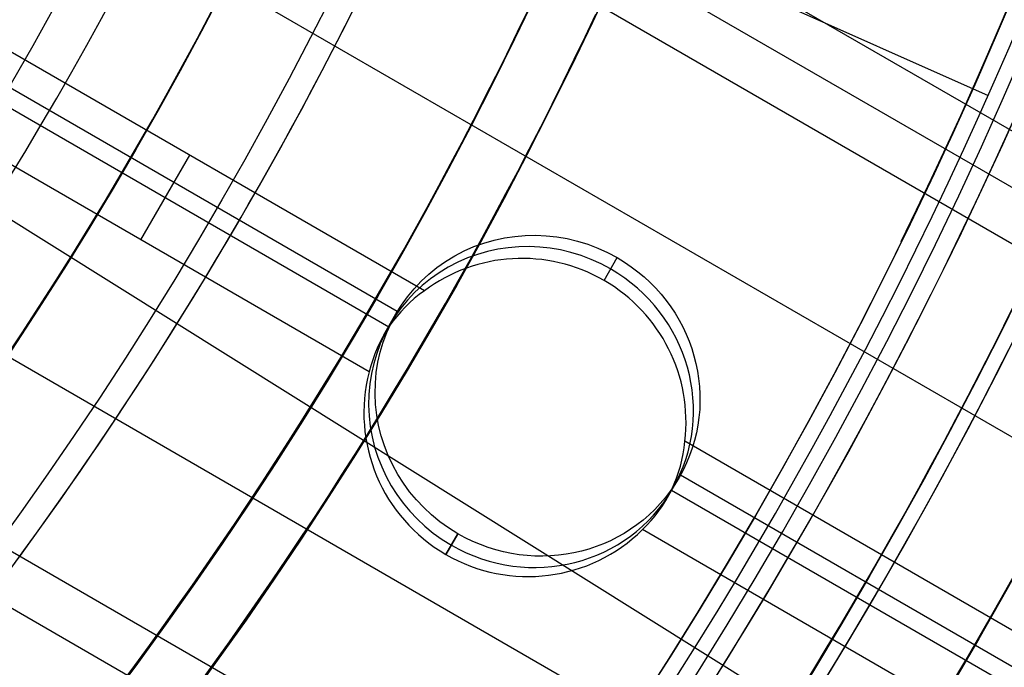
# Model space of a CAD drawing. Extents: x 19329 to 20306, y -2029 to -1182.
# Tile 51 of 66: x 19867 to 19883, y -1750 to -1740. Entities that reach past the tile are written whole.
import ezdxf

# ---------------------------------------------------------------- set-up
doc = ezdxf.new("R2010")
doc.units = 0
doc.layers.get('0').update_dxf_attribs({"linetype": 'CONTINUOUS'})
doc.layers.add('COLOR', color=7, linetype='CONTINUOUS')
doc.layers.add('LUZ', color=7, linetype='CONTINUOUS')

msp = doc.modelspace()

# ---------------------------------------------------------------- linework, layer by layer
for p, q in [((19863.65020683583, -1732.196219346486, 103.0882296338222), (19882.84014880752, -1740.740131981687, 89.05580518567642)), ((20280.34239327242, -1970.582608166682, 62.64169728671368), (19869.34885442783, -1733.29537787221, 62.64169728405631)), ((19869.06223405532, -1734.02666249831, 63.06464077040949), (20279.95408265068, -1971.255181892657, 63.0646407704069)), ((20279.56577202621, -1971.927755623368, 63.48758425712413), (19868.76410497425, -1734.75130256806, 63.48758425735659)), ((19867.64340511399, -1737.175120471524, 63.85791751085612), (20278.23605312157, -1974.23089632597, 63.8579175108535)), ((19873.87432561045, -1743.843398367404, 64.22825076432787), (19866.41128850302, -1739.534611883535, 64.22825076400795)), ((19873.44373623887, -1744.173357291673, 66.39653490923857), (19866.16879003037, -1739.973165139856, 66.39653490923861)), ((19866.03080028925, -1740.21170188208, 64.65119424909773), (19873.31032594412, -1744.414537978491, 64.65119424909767)), ((19872.99664764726, -1745.130200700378, 65.07413773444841), (19865.63908924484, -1740.882312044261, 65.07413766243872)), ((19869.36618587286, -1743.034152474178, 65.07413766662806), (19870.14280705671, -1741.689005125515, 64.2282507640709)), ((19864.22568565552, -1743.137137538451, 65.44447096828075), (20274.79999413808, -1980.182325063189, 65.44447096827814)), ((19876.73130020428, -1743.678394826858, 64.00943160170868), (19876.94047389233, -1743.316095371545, 65.82149316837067)), ((19876.73130020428, -1743.678394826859, 64.00943160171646), (19876.94047389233, -1743.316095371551, 65.8214931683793)), ((19876.73130020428, -1743.67839482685, 64.00943160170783), (19876.94047389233, -1743.316095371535, 65.82149316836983)), ((19873.22913228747, -1744.544327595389, 64.73446412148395), (19873.42212675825, -1744.210051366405, 66.40636590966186)), ((20273.47027516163, -1982.485465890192, 65.81480424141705), (19862.70099217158, -1745.327709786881, 65.81480424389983)), ((19862.22701600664, -1745.950824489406, 66.23774772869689), (20273.08196453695, -1983.15803962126, 66.23774772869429)), ((20276.90633421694, -1976.534037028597, 64.22825076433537), (19878.0168902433, -1746.235109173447, 64.22825076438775)), ((19877.73246438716, -1747.144327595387, 64.73446412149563), (19877.92545885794, -1746.810051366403, 66.40636590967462)), ((20276.65581046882, -1976.967956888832, 66.39653490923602), (19877.94643211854, -1746.772989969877, 66.39653490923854)), ((19877.80426866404, -1747.009117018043, 64.65119424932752), (20276.51802359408, -1977.206610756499, 64.65119424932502)), ((19874.40711172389, -1747.704007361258, 66.99123865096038), (19874.21643641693, -1748.03426668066, 65.3394276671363)), ((19874.21643641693, -1748.034266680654, 65.33942766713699), (19874.40711172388, -1747.704007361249, 66.99123865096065)), ((20276.12971297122, -1977.879184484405, 65.07413773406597), (19877.34132571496, -1747.638601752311, 65.07413773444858))]:
    msp.add_line(p, q)
at = {"extrusion": (0.1124755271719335, 0.194813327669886, 0.9743700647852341)}
msp.add_lwpolyline([(-18054.37167406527, -8257.823916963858), (-18054.88222366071, -8257.51494856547), (-18055.39076947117, -8257.201283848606), (-18055.89725107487, -8256.882941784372), (-18056.4016082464, -8256.559942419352), (-18056.90378097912, -8256.232306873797), (-18057.40370950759, -8255.900057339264), (-18057.90133433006, -8255.563217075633), (-18058.39659623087, -8255.221810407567), (-18058.88943630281, -8254.87586272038), (-18059.37979596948, -8254.525400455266), (-18059.86761700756, -8254.170451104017), (-18060.35284156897, -8253.811043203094), (-18060.83541220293, -8253.447206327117), (-18061.31527187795, -8253.07897108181), (-18061.79236400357, -8252.706369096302), (-18062.26663245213, -8252.3294330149), (-18062.73802158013, -8251.948196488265), (-18063.2064762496, -8251.562694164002), (-18063.67194184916, -8251.172961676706), (-18064.13436431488, -8250.779035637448), (-18064.59369015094, -8250.380953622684), (-18065.04986644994, -8249.978754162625), (-18065.50284091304, -8249.572476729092), (-18065.95256186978, -8249.16216172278), (-18066.39897829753, -8248.747850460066), (-18066.84203984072, -8248.32958515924), (-18067.28169682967, -8247.90740892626), (-18067.71790029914, -8247.481365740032), (-18068.1506020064, -8247.051500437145), (-18068.57975444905, -8246.617858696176), (-18069.00531088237, -8246.180487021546), (-18069.42722533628, -8245.73943272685), (-18069.84545263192, -8245.294743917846), (-18070.25994839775, -8244.846469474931), (-18070.67066908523, -8244.394659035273), (-18071.07757198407, -8243.939362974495), (-18071.48061523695, -8243.480632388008), (-18071.87975785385, -8243.018519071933), (-18072.27495972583, -8242.55307550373), (-18072.66618163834, -8242.084354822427), (-18073.05338528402, -8241.61241080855), (-18073.436533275, -8241.137297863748), (-18073.81558915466, -8240.659070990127), (-18074.19051740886, -8240.177785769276), (-18074.56128347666, -8239.693498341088), (-18074.9278537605, -8239.206265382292), (-18075.29019563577, -8238.716144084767), (-18075.64827745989, -8238.223192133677), (-18076.00206858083, -8237.727467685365), (-18076.35153934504, -8237.229029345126), (-18076.69666110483, -8236.727936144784), (-18077.03740622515, -8236.224247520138), (-18077.37374808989, -8235.718023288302), (-18077.70566110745, -8235.209323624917), (-18078.03312071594, -8234.698209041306), (-18078.35610338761, -8234.184740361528), (-18078.67458663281, -8233.668978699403), (-18078.98854900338, -8233.150985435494), (-18079.29797009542, -8232.630822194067), (-18079.60283055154, -8232.108550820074), (-18079.90311206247, -8231.584233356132), (-18080.19879736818, -8231.057932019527), (-18080.48987025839, -8230.529709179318), (-18080.77631557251, -8229.999627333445), (-18081.05811919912, -8229.467749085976), (-18081.33526807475, -8228.934137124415), (-18081.60775018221, -8228.398854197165), (-18081.87555454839, -8227.861963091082), (-18082.1386712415, -8227.323526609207), (-18082.39709136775, -8226.783607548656), (-18082.65080706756, -8226.242268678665), (-18082.89981151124, -8225.699572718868), (-18083.14409889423, -8225.15558231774), (-18083.38366443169, -8224.61036003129), (-18083.61850435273, -8224.063968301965), (-18083.8486158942, -8223.51646943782), (-18084.07399729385, -8222.967925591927), (-18084.29464778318, -8222.418398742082), (-18084.51056757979, -8221.867950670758), (-18084.7217578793, -8221.316642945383), (-18084.92822084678, -8220.764536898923), (-18085.1299596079, -8220.211693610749), (-18085.32697823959, -8219.658173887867), (-18085.51928176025, -8219.104038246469), (-18085.70687611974, -8218.549346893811), (-18085.88976818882, -8217.994159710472), (-18086.06796574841, -8217.438536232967), (-18086.24147747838, -8216.882535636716), (-18086.41031294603, -8216.326216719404), (-18086.57448259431, -8215.769637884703), (-18086.73399772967, -8215.212857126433), (-18086.88887050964, -8214.655932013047), (-18087.03911393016, -8214.098919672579), (-18087.1847418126, -8213.541876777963), (-18087.32576879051, -8212.984859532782), (-18087.46221029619, -8212.427923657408), (-18087.59408254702, -8211.871124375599), (-18087.72140253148, -8211.314516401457), (-18087.84418799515, -8210.758153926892), (-18087.96245742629, -8210.202090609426), (-18088.07623004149, -8209.646379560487), (-18088.18552577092, -8209.091073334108), (-18088.29036524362, -8208.536223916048), (-18088.39076977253, -8207.981882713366), (-18088.48676133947, -8207.428100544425), (-18088.57836257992, -8206.874927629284), (-18088.66559676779, -8206.322413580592), (-18088.74848780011, -8205.77060739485), (-18088.82706018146, -8205.21955744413), (-18088.90133900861, -8204.669311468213), (-18088.97134995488, -8204.119916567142), (-18089.03711925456, -8203.571419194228), (-18089.09867368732, -8203.023865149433), (-18089.15604056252, -8202.477299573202), (-18089.20924770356, -8201.931766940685), (-18089.25832343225, -8201.387311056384), (-18089.30329655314, -8200.843975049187), (-18089.34419633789, -8200.301801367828), (-18089.38105250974, -8199.76083177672), (-18089.41389522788, -8199.221107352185), (-18089.44275507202, -8198.682668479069), (-18089.46766302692, -8198.14555484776), (-18089.48865046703, -8197.609805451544), (-18089.50574914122, -8197.075458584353), (-18089.51899115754, -8196.542551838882), (-18089.52840896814, -8196.011122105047), (-18089.53403535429, -8195.481205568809), (-18089.5359034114, -8194.952837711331), (-18089.53410419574, -8194.434296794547), (-18089.52868554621, -8193.914263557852), (-18089.51961616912, -8193.392771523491), (-18089.50686506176, -8192.869854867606), (-18089.49040152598, -8192.3455484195), (-18089.4701951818, -8191.819887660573), (-18089.4462159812, -8191.29290872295), (-18089.41843422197, -8190.764648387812), (-18089.38682056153, -8190.235144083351), (-18089.35134603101, -8189.704433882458), (-18089.31198204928, -8189.172556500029), (-18089.26870043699, -8188.63955128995), (-18089.22147343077, -8188.105458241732), (-18089.17027369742, -8187.570317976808), (-18089.11507434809, -8187.034171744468), (-18089.05584895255, -8186.497061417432), (-18088.99257155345, -8185.95902948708), (-18088.92521668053, -8185.4201190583), (-18088.85375936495, -8184.880373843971), (-18088.77817515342, -8184.339838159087), (-18088.69844012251, -8183.798556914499), (-18088.61453089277, -8183.256575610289), (-18088.52642464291, -8182.713940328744), (-18088.43409912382, -8182.170697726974), (-18088.33753267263, -8181.62689502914), (-18088.23670422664, -8181.082580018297), (-18088.13159333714, -8180.537801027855), (-18088.02218018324, -8179.992606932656), (-18087.90844558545, -8179.447047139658), (-18087.79037101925, -8178.901171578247), (-18087.66793862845, -8178.355030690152), (-18087.54113123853, -8177.808675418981), (-18087.40993236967, -8177.262157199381), (-18087.27432624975, -8176.715527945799), (-18087.1342978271, -8176.168840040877), (-18086.9898327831, -8175.622146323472), (-18086.84091754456, -8175.075500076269), (-18086.68753929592, -8174.528955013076), (-18086.52968599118, -8173.982565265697), (-18086.3673463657, -8173.436385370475), (-18086.20050994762, -8172.890470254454), (-18086.02916706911, -8172.344875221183), (-18085.85330887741, -8171.799655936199), (-18085.67292734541, -8171.254868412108), (-18085.48801528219, -8170.710568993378), (-18085.29856634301, -8170.166814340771), (-18085.10457503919, -8169.623661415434), (-18084.90603674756, -8169.081167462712), (-18084.70294771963, -8168.539389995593), (-18084.49530509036, -8167.998386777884), (-18084.28310688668, -8167.458215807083), (-18084.06635203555, -8166.918935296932), (-18083.84504037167, -8166.380603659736), (-18083.61917264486, -8165.843279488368), (-18083.38875052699, -8165.307021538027), (-18083.15377661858, -8164.771888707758), (-18082.91425445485, -8164.237940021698), (-18082.67018851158, -8163.705234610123), (-18082.42158421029, -8163.173831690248), (-18082.16844792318, -8162.643790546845), (-18081.91078697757, -8162.115170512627), (-18081.64860965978, -8161.588030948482), (-18081.38192521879, -8161.062431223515), (-18081.11074386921, -8160.538430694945), (-18080.83507679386, -8160.016088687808), (-18080.55493614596, -8159.495464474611), (-18080.27033505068, -8158.976617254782), (-18079.98128760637, -8158.459606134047), (-18079.68780888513, -8157.944490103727), (-18079.38991493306, -8157.431328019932), (-18079.08762276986, -8156.920178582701), (-18078.78095038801, -8156.41110031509), (-18078.46991675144, -8155.904151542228), (-18078.15454179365, -8155.399390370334), (-18077.83484641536, -8154.896874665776), (-18077.51085248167, -8154.39666203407), (-18077.1825828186, -8153.898809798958), (-18076.85006120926, -8153.403374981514), (-18076.51331238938, -8152.910414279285), (-18076.17236204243, -8152.419984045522), (-18075.82723679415, -8151.932140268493), (-18075.47796420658, -8151.446938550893), (-18075.12457277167, -8150.964434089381), (-18074.76709190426, -8150.484681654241), (-18074.40555193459, -8150.007735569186), (-18074.03998410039, -8149.533649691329), (-18073.67042053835, -8149.062477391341), (-18073.29689427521, -8148.594271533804), (-18072.91943921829, -8148.12908445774), (-18072.53809014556, -8147.666967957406), (-18072.15288269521, -8147.207973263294), (-18071.76385335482, -8146.752151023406), (-18071.37103944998, -8146.29955128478), (-18070.97447913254, -8145.850223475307), (-18070.57421136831, -8145.404216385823), (-18070.1702759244, -8144.961578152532), (-18069.76271335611, -8144.522356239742), (-18069.35156499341, -8144.086597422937), (-18068.93687292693, -8143.654347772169), (-18068.51867999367, -8143.225652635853), (-18068.09702976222, -8142.800556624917), (-18067.67196651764, -8142.379103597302), (-18067.24353524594, -8141.961336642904), (-18066.81178161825, -8141.547298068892), (-18066.37675197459, -8141.137029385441), (-18065.93849330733, -8140.730571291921), (-18065.49705324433, -8140.327963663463), (-18065.05248003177, -8139.929245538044), (-18064.60482251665, -8139.534455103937), (-18064.15413012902, -8139.143629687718), (-18063.70045286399, -8138.756805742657), (-18063.24384126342, -8138.374018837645), (-18062.78434639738, -8137.995303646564), (-18062.32201984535, -8137.620693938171), (-18061.85691367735, -8137.250222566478), (-18061.38908043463, -8136.883921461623), (-18060.91857311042, -8136.521821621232), (-18060.4454451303, -8136.163953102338), (-18059.96975033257, -8135.810345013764), (-18059.49154294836, -8135.461025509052), (-18059.01087758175, -8135.116021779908), (-18058.5278091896, -8134.77536005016), (-18058.04239306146, -8134.439065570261), (-18057.55468479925, -8134.107162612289), (-18057.06474029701, -8133.779674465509), (-18056.57261572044, -8133.456623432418), (-18056.07836748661, -8133.138030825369), (-18055.58205224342, -8132.823916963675)], dxfattribs=at)
at = {"extrusion": (0.1124755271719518, 0.1948133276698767, 0.9743700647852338)}
msp.add_lwpolyline([(-18053.46081628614, -8132.823916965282), (-18053.98188590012, -8133.128708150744), (-18054.50100556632, -8133.438358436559), (-18055.01811201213, -8133.752850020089), (-18055.53314213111, -8134.072163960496), (-18056.04603300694, -8134.396280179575), (-18056.5567219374, -8134.725177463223), (-18057.06514645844, -8135.058833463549), (-18057.5712443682, -8135.397224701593), (-18058.07495375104, -8135.740326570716), (-18058.57621300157, -8136.088113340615), (-18059.07496084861, -8136.440558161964), (-18059.57113637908, -8136.797633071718), (-18060.06467906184, -8137.159308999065), (-18060.55552877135, -8137.525555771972), (-18061.04362581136, -8137.896342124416), (-18061.52891093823, -8138.271635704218), (-18062.01132538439, -8138.651403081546), (-18062.49081088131, -8139.035609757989), (-18062.96730968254, -8139.424220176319), (-18063.44076458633, -8139.817197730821), (-18063.91111895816, -8140.214504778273), (-18064.37831675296, -8140.616102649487), (-18064.84230253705, -8141.021951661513), (-18065.30302150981, -8141.432011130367), (-18065.76041952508, -8141.846239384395), (-18066.21444311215, -8142.264593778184), (-18066.66503949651, -8142.687030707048), (-18067.11215662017, -8143.113505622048), (-18067.55574316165, -8143.543973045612), (-18067.99574855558, -8143.978386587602), (-18068.43212301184, -8144.416698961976), (-18068.86481753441, -8144.858862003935), (-18069.29378393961, -8145.304826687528), (-18069.71897487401, -8145.754543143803), (-18070.1403438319, -8146.207960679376), (-18070.5578451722, -8146.665027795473), (-18070.9714341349, -8147.125692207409), (-18071.38106685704, -8147.589900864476), (-18071.78670038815, -8148.057599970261), (-18072.18829270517, -8148.528735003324), (-18072.58580272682, -8149.003250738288), (-18072.97919032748, -8149.481091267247), (-18073.36841635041, -8149.96220002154), (-18073.7534426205, -8150.446519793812), (-18074.13423195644, -8150.933992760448), (-18074.51074818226, -8151.424560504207), (-18074.88295613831, -8151.918164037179), (-18075.25082169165, -8152.414743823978), (-18075.61431174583, -8152.914239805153), (-18075.97339425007, -8153.416591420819), (-18076.32803820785, -8153.921737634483), (-18076.67821368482, -8154.429616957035), (-18077.0238918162, -8154.940167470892), (-18077.36504481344, -8155.453326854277), (-18077.70164597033, -8155.969032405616), (-18078.03366966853, -8156.487221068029), (-18078.36109138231, -8157.007829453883), (-18078.6838876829, -8157.53079386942), (-18079.00203624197, -8158.056050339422), (-18079.31551583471, -8158.583534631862), (-18079.62430634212, -8159.113182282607), (-18079.92838875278, -8159.644928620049), (-18080.22774516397, -8160.178708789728), (-18080.52235878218, -8160.714457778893), (-18080.81221392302, -8161.252110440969), (-18081.09729601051, -8161.791601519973), (-18081.37759157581, -8162.332865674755), (-18081.65308825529, -8162.875837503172), (-18081.92377478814, -8163.420451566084), (-18082.18964101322, -8163.966642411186), (-18082.45067786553, -8164.514344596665), (-18082.70687737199, -8165.063492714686), (-18082.9582326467, -8165.614021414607), (-18083.20473788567, -8166.165865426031), (-18083.44638836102, -8166.718959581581), (-18083.68318041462, -8167.273238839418), (-18083.91511145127, -8167.828638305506), (-18084.14217993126, -8168.385093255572), (-18084.36438536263, -8168.94253915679), (-18084.58172829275, -8169.500911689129), (-18084.79421029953, -8170.060146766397), (-18085.00183398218, -8170.620180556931), (-18085.20460295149, -8171.180949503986), (-18085.40252181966, -8171.742390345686), (-18085.59559618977, -8172.304440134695), (-18085.78383264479, -8172.867036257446), (-18085.96723873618, -8173.43011645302), (-18086.1458229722, -8173.993618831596), (-18086.31959480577, -8174.557481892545), (-18086.48856462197, -8175.121644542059), (-18086.65274372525, -8175.686046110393), (-18086.8121443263, -8176.250626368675), (-18086.96677952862, -8176.815325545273), (-18087.11666331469, -8177.380084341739), (-18087.26181053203, -8177.944843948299), (-18087.4022368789, -8178.509546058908), (-18087.53795888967, -8179.07413288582), (-18087.66899392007, -8179.638547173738), (-18087.79536013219, -8180.202732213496), (-18087.91707647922, -8180.766631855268), (-18088.03416269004, -8181.330190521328), (-18088.14663925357, -8181.89335321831), (-18088.25452740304, -8182.456065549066), (-18088.3578491, -8183.018273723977), (-18088.45662701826, -8183.579924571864), (-18088.55088452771, -8184.140965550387), (-18088.64064567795, -8184.701344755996), (-18088.72593518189, -8185.261010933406), (-18088.80677839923, -8185.819913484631), (-18088.88320131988, -8186.37800247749), (-18088.95523054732, -8186.935228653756), (-18089.02289328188, -8187.491543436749), (-18089.08621730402, -8188.046898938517), (-18089.14523095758, -8188.601247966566), (-18089.19996313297, -8189.154544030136), (-18089.25044325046, -8189.706741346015), (-18089.29670124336, -8190.257794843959), (-18089.3387675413, -8190.807660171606), (-18089.37667305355, -8191.356293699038), (-18089.41044915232, -8191.903652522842), (-18089.44012765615, -8192.44969446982), (-18089.46574081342, -8192.994378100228), (-18089.48732128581, -8193.537662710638), (-18089.50490213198, -8194.079508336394), (-18089.51851679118, -8194.619875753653), (-18089.5281990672, -8195.158726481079), (-18089.53398311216, -8195.696022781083), (-18089.53590341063, -8196.231727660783), (-18089.53415174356, -8196.743370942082), (-18089.5288765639, -8197.256467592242), (-18089.52004780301, -8197.770985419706), (-18089.50763566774, -8198.286891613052), (-18089.49161065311, -8198.804152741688), (-18089.47194355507, -8199.322734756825), (-18089.44860548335, -8199.842602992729), (-18089.42156787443, -8200.363722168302), (-18089.3908025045, -8200.886056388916), (-18089.35628150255, -8201.409569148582), (-18089.31797736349, -8201.934223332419), (-18089.27586296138, -8202.459981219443), (-18089.22991156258, -8202.986804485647), (-18089.18009683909, -8203.51465420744), (-18089.12639288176, -8204.043490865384), (-18089.06877421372, -8204.573274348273), (-18089.00721580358, -8205.103963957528), (-18088.9416930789, -8205.635518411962), (-18088.87218193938, -8206.167895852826), (-18088.79865877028, -8206.701053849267), (-18088.72110045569, -8207.234949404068), (-18088.63948439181, -8207.769538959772), (-18088.55378850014, -8208.304778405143), (-18088.46399124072, -8208.840623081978), (-18088.37007162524, -8209.377027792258), (-18088.27200923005, -8209.913946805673), (-18088.16978420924, -8210.451333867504), (-18088.06337730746, -8210.989142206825), (-18087.95276987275, -8211.527324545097), (-18087.83794386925, -8212.065833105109), (-18087.71888188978, -8212.60461962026), (-18087.59556716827, -8213.143635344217), (-18087.46798359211, -8213.682831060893), (-18087.33611571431, -8214.222157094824), (-18087.19994876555, -8214.76156332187), (-18087.05946866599, -8215.300999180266), (-18086.91466203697, -8215.840413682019), (-18086.7655162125, -8216.379755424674), (-18086.61201925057, -8216.918972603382), (-18086.45415994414, -8217.458013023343), (-18086.29192783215, -8217.996824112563), (-18086.12531321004, -8218.53535293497), (-18085.9543071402, -8219.073546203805), (-18085.77890146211, -8219.611350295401), (-18085.5990888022, -8220.148711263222), (-18085.41486258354, -8220.685574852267), (-18085.22621703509, -8221.221886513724), (-18085.03314720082, -8221.757591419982), (-18084.83564894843, -8222.292634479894), (-18084.63371897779, -8222.826960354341), (-18084.42735482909, -8223.360513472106), (-18084.21655489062, -8223.893238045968), (-18084.0013184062, -8224.425078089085), (-18083.78164548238, -8224.955977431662), (-18083.5575370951, -8225.48587973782), (-18083.32899509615, -8226.014728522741), (-18083.09602221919, -8226.542467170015), (-18082.85862208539, -8227.069038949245), (-18082.61679920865, -8227.594387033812), (-18082.37055900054, -8228.118454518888), (-18082.11990777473, -8228.641184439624), (-18081.86485275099, -8229.162519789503), (-18081.60540205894, -8229.682403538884), (-18081.34156474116, -8230.200778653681), (-18081.07335075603, -8230.717588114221), (-18080.80077098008, -8231.232774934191), (-18080.52383720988, -8231.746282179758), (-18080.24256216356, -8232.258052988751), (-18079.95695948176, -8232.768030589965), (-18079.66704372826, -8233.276158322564), (-18079.37283039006, -8233.782379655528), (-18079.07433587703, -8234.286638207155), (-18078.7715775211, -8234.788877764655), (-18078.46457357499, -8235.289042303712), (-18078.15334321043, -8235.787076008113), (-18077.83790651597, -8236.282923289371), (-18077.51828449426, -8236.776528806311), (-18077.19449905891, -8237.267837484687), (-18076.86657303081, -8237.756794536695), (-18076.53453013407, -8238.243345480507), (-18076.1983949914, -8238.727436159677), (-18075.85819311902, -8239.209012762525), (-18075.51395092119, -8239.688021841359), (-18075.16569568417, -8240.16441033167), (-18074.81345556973, -8240.638125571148), (-18074.45725960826, -8241.10911531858), (-18074.09713769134, -8241.577327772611), (-18073.73312056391, -8242.042711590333), (-18073.36523981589, -8242.505215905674), (-18072.99352787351, -8242.964790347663), (-18072.61801799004, -8243.421385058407), (-18072.23874423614, -8243.874950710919), (-18071.85574148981, -8244.325438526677), (-18071.46904542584, -8244.77280029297), (-18071.07869250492, -8245.216988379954), (-18070.68471996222, -8245.657955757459), (-18070.28716579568, -8246.095656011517), (-18069.88606875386, -8246.530043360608), (-18069.48146832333, -8246.961072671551), (-18069.0734047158, -8247.38869947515), (-18068.66191885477, -8247.812879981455), (-18068.24705236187, -8248.23357109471), (-18067.82884754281, -8248.650730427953), (-18067.40734737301, -8249.06431631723), (-18066.9825954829, -8249.474287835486), (-18066.55463614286, -8249.880604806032), (-18066.12351424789, -8250.283227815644), (-18065.68927530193, -8250.682118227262), (-18065.25196540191, -8251.077238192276), (-18064.81163122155, -8251.468550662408), (-18064.36831999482, -8251.85601940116), (-18063.92207949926, -8252.239608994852), (-18063.47295803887, -8252.619284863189), (-18063.02100442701, -8252.995013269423), (-18062.56626796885, -8253.366761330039), (-18062.1087984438, -8253.734497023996), (-18061.6486460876, -8254.098189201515), (-18061.18586157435, -8254.457807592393), (-18060.72049599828, -8254.813322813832), (-18060.25260085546, -8255.164706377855), (-18059.78222802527, -8255.511930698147), (-18059.30942975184, -8255.85496909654), (-18058.83425862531, -8256.193795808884), (-18058.35676756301, -8256.528385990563), (-18057.8770097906, -8256.858715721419), (-18057.39503882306, -8257.18476201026), (-18056.91090844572, -8257.50650279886), (-18056.42467269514, -8257.82391696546)], dxfattribs=at)
at = {"extrusion": (0.1124755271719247, 0.1948133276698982, 0.9743700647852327)}
msp.add_lwpolyline([(-18059.82186219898, -8132.823916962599), (-18060.29727702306, -8133.159034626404), (-18060.77044049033, -8133.498225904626), (-18061.24130344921, -8133.84146741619), (-18061.70981704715, -8134.18873495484), (-18062.1759327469, -8134.540003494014), (-18062.63960234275, -8134.895247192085), (-18063.10077797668, -8135.254439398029), (-18063.55941215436, -8135.617552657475), (-18064.01545776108, -8135.984558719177), (-18064.4688680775, -8136.355428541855), (-18064.91959679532, -8136.730132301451), (-18065.36759803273, -8137.108639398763), (-18065.81282634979, -8137.490918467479), (-18066.25523676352, -8137.876937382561), (-18066.69478476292, -8138.266663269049), (-18067.13142632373, -8138.660062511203), (-18067.56511792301, -8139.057100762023), (-18067.9958165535, -8139.457742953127), (-18068.42347973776, -8139.861953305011), (-18068.84806554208, -8140.269695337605), (-18069.26953259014, -8140.680931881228), (-18069.68784007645, -8141.09562508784), (-18070.10294777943, -8141.513736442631), (-18070.5148160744, -8141.93522677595), (-18070.92340594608, -8142.360056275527), (-18071.328679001, -8142.788184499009), (-18071.73059747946, -8143.219570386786), (-18072.12912426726, -8143.654172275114), (-18072.52422290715, -8144.091947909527), (-18072.91585760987, -8144.532854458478), (-18073.30399326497, -8144.976848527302), (-18073.68859545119, -8145.423886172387), (-18074.06963044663, -8145.873922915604), (-18074.44706523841, -8146.326913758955), (-18074.8208675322, -8146.782813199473), (-18075.19100576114, -8147.241575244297), (-18075.55744909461, -8147.703153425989), (-18075.92016744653, -8148.167500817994), (-18076.27913148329, -8148.634570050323), (-18076.6343126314, -8149.104313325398), (-18076.98568308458, -8149.576682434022), (-18077.33321581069, -8150.051628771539), (-18077.67688455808, -8150.529103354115), (-18078.01666386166, -8151.009056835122), (-18078.35252904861, -8151.491439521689), (-18078.68445624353, -8151.976201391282), (-18079.01242237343, -8152.463292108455), (-18079.33640517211, -8152.95266104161), (-18079.65638318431, -8153.444257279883), (-18079.9723357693, -8153.938029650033), (-18080.28424310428, -8154.433926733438), (-18080.59208618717, -8154.931896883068), (-18080.89584683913, -8155.431888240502), (-18081.19550770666, -8155.933848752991), (-18081.49105226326, -8156.437726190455), (-18081.78246481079, -8156.943468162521), (-18082.06973048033, -8157.451022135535), (-18082.35283523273, -8157.960335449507), (-18082.63176585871, -8158.47135533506), (-18082.90650997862, -8158.984028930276), (-18083.17705604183, -8159.498303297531), (-18083.44339332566, -8160.014125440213), (-18083.70551193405, -8160.531442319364), (-18083.96340279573, -8161.050200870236), (-18084.21705766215, -8161.570348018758), (-18084.46646910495, -8162.091830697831), (-18084.71163051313, -8162.614595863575), (-18084.95253608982, -8163.138590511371), (-18085.18918084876, -8163.663761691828), (-18085.42156061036, -8164.19005652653), (-18085.64967199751, -8164.717422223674), (-18085.87351243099, -8165.245806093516), (-18086.09308012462, -8165.775155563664), (-18086.30837407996, -8166.30541819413), (-18086.51939408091, -8166.836541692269), (-18086.72614068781, -8167.368473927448), (-18086.92861523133, -8167.901162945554), (-18087.12681980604, -8168.434556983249), (-18087.32075726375, -8168.968604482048), (-18087.51043120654, -8169.503254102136), (-18087.69584597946, -8170.038454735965), (-18087.87700666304, -8170.574155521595), (-18088.05391906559, -8171.110305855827), (-18088.2265897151, -8171.646855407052), (-18088.39502585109, -8172.183754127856), (-18088.55923541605, -8172.720952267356), (-18088.71922704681, -8173.258400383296), (-18088.87501006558, -8173.796049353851), (-18089.0265944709, -8174.333850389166), (-18089.17399092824, -8174.871755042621), (-18089.3172107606, -8175.409715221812), (-18089.45626593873, -8175.947683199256), (-18089.59116907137, -8176.485611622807), (-18089.72193339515, -8177.023453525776), (-18089.84857276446, -8177.561162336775), (-18089.97110164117, -8178.098691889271), (-18090.08953508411, -8178.635996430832), (-18090.20388873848, -8179.173030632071), (-18090.31417882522, -8179.709749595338), (-18090.4204221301, -8180.246108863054), (-18090.52263599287, -8180.782064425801), (-18090.62083829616, -8181.317572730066), (-18090.71504745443, -8181.852590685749), (-18090.80528240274, -8182.387075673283), (-18090.89156258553, -8182.920985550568), (-18090.97390794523, -8183.454278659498), (-18091.05233891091, -8183.986913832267), (-18091.12687638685, -8184.51885039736), (-18091.19754174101, -8185.050048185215), (-18091.26435679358, -8185.580467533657), (-18091.32734380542, -8186.11006929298), (-18091.38652546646, -8186.638814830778), (-18091.44192488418, -8187.166666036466), (-18091.49356557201, -8187.693585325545), (-18091.54147143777, -8188.219535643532), (-18091.58566677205, -8188.744480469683), (-18091.62617623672, -8189.268383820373), (-18091.66302485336, -8189.791210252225), (-18091.69623799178, -8190.312924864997), (-18091.7258413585, -8190.833493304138), (-18091.75186098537, -8191.352881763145), (-18091.77432321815, -8191.871056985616), (-18091.79325470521, -8192.38798626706), (-18091.80868238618, -8192.903637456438), (-18091.82063348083, -8193.417978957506), (-18091.82913547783, -8193.930979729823), (-18091.83421612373, -8194.442609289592), (-18091.83590341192, -8194.95283771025), (-18091.83415593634, -8195.472086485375), (-18091.8288937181, -8195.992785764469), (-18091.82008726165, -8196.514903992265), (-18091.80770733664, -8197.038409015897), (-18091.79172498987, -8197.563268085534), (-18091.77211155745, -8198.089447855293), (-18091.74883867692, -8198.616914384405), (-18091.72187829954, -8199.145633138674), (-18091.6912027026, -8199.675568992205), (-18091.6567845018, -8200.206686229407), (-18091.61859666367, -8200.738948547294), (-18091.57661251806, -8201.272319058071), (-18091.53080577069, -8201.806760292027), (-18091.48115051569, -8202.342234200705), (-18091.42762124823, -8202.878702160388), (-18091.37019287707, -8203.416124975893), (-18091.30884073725, -8203.954462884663), (-18091.24354060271, -8204.49367556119), (-18091.17426869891, -8205.033722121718), (-18091.10100171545, -8205.574561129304), (-18091.02371681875, -8206.116150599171), (-18090.94239166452, -8206.658448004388), (-18090.85700441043, -8207.20141028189), (-18090.76753372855, -8207.744993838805), (-18090.67395881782, -8208.289154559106), (-18090.57625941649, -8208.833847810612), (-18090.47441581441, -8209.37902845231), (-18090.36840886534, -8209.924650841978), (-18090.25821999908, -8210.470668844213), (-18090.14383123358, -8211.017035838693), (-18090.02522518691, -8211.563704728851), (-18089.90238508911, -8212.11062795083), (-18089.77529479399, -8212.65775748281), (-18089.64393879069, -8213.205044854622), (-18089.50830221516, -8213.752441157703), (-18089.36837086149, -8214.299897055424), (-18089.22413119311, -8214.847362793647), (-18089.07557035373, -8215.39478821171), (-18088.92267617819, -8215.942122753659), (-18088.7654372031, -8216.489315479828), (-18088.60384267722, -8217.03631507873), (-18088.43788257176, -8217.583069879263), (-18088.26754759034, -8218.129527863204), (-18088.09282917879, -8218.67563667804), (-18087.91371953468, -8219.221343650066), (-18087.73021161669, -8219.7665957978), (-18087.54229915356, -8220.311339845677), (-18087.34997665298, -8220.855522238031), (-18087.15323941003, -8221.399089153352), (-18086.95208351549, -8221.941986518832), (-18086.74650586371, -8222.484160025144), (-18086.53650416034, -8223.025555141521), (-18086.32207692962, -8223.566117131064), (-18086.10322352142, -8224.105791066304), (-18085.87994411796, -8224.64452184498), (-18085.65223974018, -8225.182254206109), (-18085.42011225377, -8225.718932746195), (-18085.18356437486, -8226.254501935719), (-18084.9425996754, -8226.788906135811), (-18084.69722258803, -8227.322089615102), (-18084.44743841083, -8227.853996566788), (-18084.19325331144, -8228.384571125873), (-18083.93467433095, -8228.913757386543), (-18083.67170938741, -8229.441499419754), (-18083.40436727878, -8229.967741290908), (-18083.13265768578, -8230.492427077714), (-18082.85659117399, -8231.015500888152), (-18082.57617919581, -8231.536906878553), (-18082.2914340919, -8232.056589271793), (-18082.00236909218, -8232.574492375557), (-18081.70899831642, -8233.090560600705), (-18081.4113367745, -8233.60473847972), (-18081.1094003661, -8234.11697068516), (-18080.80320588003, -8234.627202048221), (-18080.49277099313, -8235.135377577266), (-18080.17811426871, -8235.641442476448), (-18079.8592551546, -8236.14534216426), (-18079.53621398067, -8236.647022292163), (-18079.20901195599, -8237.14642876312), (-18078.87767116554, -8237.643507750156), (-18078.54221456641, -8238.138205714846), (-18078.20266598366, -8238.63046942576), (-18077.85905010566, -8239.120245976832), (-18077.51139247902, -8239.60748280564), (-18077.15971950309, -8240.09212771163), (-18076.80405842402, -8240.57412887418), (-18076.44443732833, -8241.053434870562), (-18076.08088513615, -8241.529994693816), (-18075.71343159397, -8242.003757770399), (-18075.34210726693, -8242.474673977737), (-18074.96694353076, -8242.942693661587), (-18074.5879725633, -8243.407767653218), (-18074.2052273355, -8243.869847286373), (-18073.81874160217, -8244.32888441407), (-18073.4285498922, -8244.784831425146), (-18073.03468749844, -8245.237641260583), (-18072.6371904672, -8245.687267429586), (-18072.2360955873, -8246.133664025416), (-18071.83144037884, -8246.576785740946), (-18071.42326308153, -8247.016587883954), (-18071.01160264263, -8247.453026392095), (-18070.59649870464, -8247.88605784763), (-18070.17799159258, -8248.315639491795), (-18069.75612230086, -8248.741729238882), (-18069.33093248, -8249.16428568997), (-18068.90246442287, -8249.583268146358), (-18068.47076105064, -8249.998636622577), (-18068.03586589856, -8250.410351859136), (-18067.59782310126, -8250.81837533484), (-18067.1566773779, -8251.222669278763), (-18066.71247401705, -8251.623196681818), (-18066.2652588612, -8252.019921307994), (-18065.81507829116, -8252.412807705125), (-18065.36197921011, -8252.801821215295), (-18064.90600902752, -8253.186927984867), (-18064.44721564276, -8253.568094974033), (-18063.98564742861, -8253.94528996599), (-18063.52135321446, -8254.318481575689), (-18063.05438226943, -8254.687639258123), (-18062.58478428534, -8255.052733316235), (-18062.11260935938, -8255.413734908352), (-18061.6379079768, -8255.77061605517), (-18061.16073099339, -8256.123349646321), (-18060.68112961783, -8256.471909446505), (-18060.19915539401, -8256.816270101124), (-18059.71486018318, -8257.156407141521), (-18059.22829614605, -8257.492296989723), (-18058.73951572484, -8257.823916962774)], dxfattribs=at)
at = {"extrusion": (0.1124755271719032, 0.1948133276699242, 0.9743700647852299)}
msp.add_lwpolyline([(-18060.57947967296, -8257.823916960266), (-18061.04541041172, -8257.486593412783), (-18061.5090698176, -8257.145333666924), (-18061.97041101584, -8256.80016149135), (-18062.42938744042, -8256.451101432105), (-18062.88595284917, -8256.098178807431), (-18063.34006133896, -8255.741419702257), (-18063.79166736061, -8255.380850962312), (-18064.24072573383, -8255.01650018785), (-18064.68719166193, -8254.648395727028), (-18065.13102074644, -8254.27656666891), (-18065.57216900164, -8253.901042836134), (-18066.01059286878, -8253.521854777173), (-18066.44624923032, -8253.139033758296), (-18066.8790954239, -8252.752611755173), (-18067.30908925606, -8252.362621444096), (-18067.73618901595, -8251.969096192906), (-18068.16035348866, -8251.572070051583), (-18068.58154196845, -8251.171577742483), (-18068.99971427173, -8250.767654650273), (-18069.41483074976, -8250.360336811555), (-18069.8268523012, -8249.949660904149), (-18070.23574038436, -8249.535664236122), (-18070.64145702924, -8249.118384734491), (-18071.04396484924, -8248.697860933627), (-18071.44322705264, -8248.274131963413), (-18071.83920745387, -8247.847237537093), (-18072.23187048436, -8247.417217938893), (-18072.62118120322, -8246.984114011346), (-18073.00710530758, -8246.547967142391), (-18073.38960914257, -8246.108819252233), (-18073.76865971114, -8245.666712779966), (-18074.14422468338, -8245.221690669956), (-18074.51627240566, -8244.77379635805), (-18074.88477190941, -8244.323073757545), (-18075.24969291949, -8243.869567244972), (-18075.61100586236, -8243.413321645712), (-18075.9686818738, -8242.954382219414), (-18076.32269280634, -8242.492794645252), (-18076.67301123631, -8242.028605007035), (-18077.01961047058, -8241.561859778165), (-18077.36246455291, -8241.092605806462), (-18077.70154826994, -8240.620890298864), (-18078.03683715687, -8240.146760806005), (-18078.36830750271, -8239.670265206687), (-18078.69593635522, -8239.191451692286), (-18079.01970152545, -8238.710368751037), (-18079.33958159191, -8238.227065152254), (-18079.65555590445, -8237.741589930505), (-18079.96760458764, -8237.253992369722), (-18080.27570854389, -8236.764321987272), (-18080.57984945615, -8236.272628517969), (-18080.88000979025, -8235.778961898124), (-18081.1761727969, -8235.283372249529), (-18081.46832251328, -8234.78590986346), (-18081.75644376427, -8234.286625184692), (-18082.04052216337, -8233.785568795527), (-18082.32054411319, -8233.282791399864), (-18082.59649680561, -8232.778343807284), (-18082.86836822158, -8232.272276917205), (-18083.13614713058, -8231.764641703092), (-18083.39982308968, -8231.255489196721), (-18083.65938644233, -8230.744870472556), (-18083.91482831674, -8230.232836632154), (-18084.16614062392, -8229.719438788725), (-18084.4133160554, -8229.204728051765), (-18084.65634808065, -8228.6887555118), (-18084.89523094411, -8228.17157222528), (-18085.12995966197, -8227.653229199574), (-18085.36053001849, -8227.133777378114), (-18085.58693856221, -8226.613267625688), (-18085.80918260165, -8226.091750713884), (-18086.0272602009, -8225.569277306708), (-18086.24117017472, -8225.045897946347), (-18086.45091208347, -8224.521663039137), (-18086.65648622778, -8223.996622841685), (-18086.85789364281, -8223.470827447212), (-18087.05513609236, -8222.944326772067), (-18087.24821606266, -8222.417170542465), (-18087.43713675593, -8221.889408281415), (-18087.62190208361, -8221.361089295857), (-18087.80251665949, -8220.832262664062), (-18087.97898579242, -8220.302977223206), (-18088.15131547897, -8219.773281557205), (-18088.31951239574, -8219.24322398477), (-18088.48358389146, -8218.712852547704), (-18088.64353797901, -8218.182214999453), (-18088.79938332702, -8217.651358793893), (-18088.95112925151, -8217.12033107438), (-18089.09878570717, -8216.58917866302), (-18089.24236327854, -8216.057948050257), (-18089.381873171, -8215.52668538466), (-18089.51732720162, -8214.99543646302), (-18089.64873778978, -8214.464246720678), (-18089.77611794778, -8213.933161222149), (-18089.89948127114, -8213.402224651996), (-18090.0188419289, -8212.87148130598), (-18090.13421465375, -8212.340975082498), (-18090.24561473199, -8211.81074947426), (-18090.35305799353, -8211.280847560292), (-18090.45656080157, -8210.751311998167), (-18090.55614004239, -8210.222185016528), (-18090.65181311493, -8209.693508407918), (-18090.74359792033, -8209.165323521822), (-18090.8315128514, -8208.637671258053), (-18090.91557678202, -8208.110592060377), (-18090.99580905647, -8207.584125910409), (-18091.07222947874, -8207.058312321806), (-18091.14485830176, -8206.53319033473), (-18091.21371621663, -8206.008798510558), (-18091.27882434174, -8205.485174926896), (-18091.34020421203, -8204.962357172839), (-18091.39787776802, -8204.440382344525), (-18091.45186734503, -8203.919287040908), (-18091.50219566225, -8203.399107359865), (-18091.54888581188, -8202.879878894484), (-18091.59196124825, -8202.361636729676), (-18091.63144577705, -8201.84441543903), (-18091.6673635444, -8201.328249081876), (-18091.69973902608, -8200.81317120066), (-18091.72859701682, -8200.299214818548), (-18091.75396261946, -8199.786412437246), (-18091.77586123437, -8199.27479603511), (-18091.79431854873, -8198.764397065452), (-18091.80936052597, -8198.25524645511), (-18091.82101339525, -8197.74737460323), (-18091.82930364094, -8197.240811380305), (-18091.83425799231, -8196.735586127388), (-18091.8359034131, -8196.231727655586), (-18091.83411061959, -8195.705789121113), (-18091.82871167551, -8195.178362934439), (-18091.81967593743, -8194.649481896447), (-18091.80697304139, -8194.119179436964), (-18091.79057291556, -8193.587489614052), (-18091.77044579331, -8193.054447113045), (-18091.74656222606, -8192.520087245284), (-18091.71889309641, -8191.984445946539), (-18091.68740963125, -8191.447559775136), (-18091.65208341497, -8190.909465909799), (-18091.61288640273, -8190.370202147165), (-18091.56979093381, -8189.829806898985), (-18091.52276974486, -8189.288319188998), (-18091.47179598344, -8188.745778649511), (-18091.41684322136, -8188.202225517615), (-18091.35788546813, -8187.657700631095), (-18091.29489718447, -8187.112245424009), (-18091.22785329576, -8186.565901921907), (-18091.15672920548, -8186.018712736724), (-18091.08150080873, -8185.47072106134), (-18091.00214450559, -8184.921970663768), (-18090.91863721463, -8184.372505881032), (-18090.83095638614, -8183.822371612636), (-18090.73908001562, -8183.27161331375), (-18090.6429866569, -8182.72027698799), (-18090.54265543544, -8182.168409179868), (-18090.4380660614, -8181.616056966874), (-18090.32919884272, -8181.06326795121), (-18090.21603469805, -8180.510090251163), (-18090.09855516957, -8179.956572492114), (-18089.97674243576, -8179.402763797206), (-18089.85057932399, -8178.84871377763), (-18089.72004932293, -8178.294472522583), (-18089.58513659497, -8177.740090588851), (-18089.44582598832, -8177.185618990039), (-18089.302103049, -8176.631109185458), (-18089.1539540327, -8176.076613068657), (-18089.0013659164, -8175.522182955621), (-18088.84432640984, -8174.967871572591), (-18088.68282396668, -8174.413732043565), (-18088.51684779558, -8173.859817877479), (-18088.34638787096, -8173.306182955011), (-18088.17143494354, -8172.752881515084), (-18087.99198055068, -8172.199968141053), (-18087.80801702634, -8171.647497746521), (-18087.61953751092, -8171.095525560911), (-18087.42653596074, -8170.544107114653), (-18087.22900715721, -8169.99329822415), (-18087.02694671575, -8169.44315497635), (-18086.82035109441, -8168.893733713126), (-18086.60921760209, -8168.345091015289), (-18086.39354440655, -8167.797283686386), (-18086.17333054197, -8167.250368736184), (-18085.94857591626, -8166.704403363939), (-18085.71928131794, -8166.159444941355), (-18085.4854484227, -8165.615550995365), (-18085.24707979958, -8165.07277919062), (-18085.00417891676, -8164.531187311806), (-18084.756750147, -8163.990833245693), (-18084.5047987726, -8163.451774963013), (-18084.24833099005, -8162.914070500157), (-18083.98735391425, -8162.377777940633), (-18083.72187558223, -8161.842955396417), (-18083.45190495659, -8161.309660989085), (-18083.17745192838, -8160.777952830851), (-18082.89852731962, -8160.247889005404), (-18082.61514288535, -8159.719527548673), (-18082.32731131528, -8159.192926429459), (-18082.03504623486, -8158.66814352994), (-18081.73836220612, -8158.145236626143), (-18081.43727472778, -8157.62426336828), (-18081.13180023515, -8157.105281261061), (-18080.82195609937, -8156.588347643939), (-18080.50776062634, -8156.073519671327), (-18080.18923305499, -8155.56085429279), (-18079.86639355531, -8155.050408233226), (-18079.5392632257, -8154.542237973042), (-18079.20786408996, -8154.036399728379), (-18078.87221909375, -8153.532949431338), (-18078.53235210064, -8153.03194271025), (-18078.18828788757, -8152.533434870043), (-18077.84005213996, -8152.037480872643), (-18077.48767144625, -8151.544135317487), (-18077.13117329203, -8151.05345242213), (-18076.77058605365, -8150.565486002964), (-18076.40593899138, -8150.080289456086), (-18076.03726224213, -8149.597915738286), (-18075.66458681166, -8149.11841734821), (-18075.28794456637, -8148.641846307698), (-18074.90736822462, -8148.168254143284), (-18074.52289134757, -8147.697691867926), (-18074.13454832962, -8147.23020996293), (-18073.74237438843, -8146.765858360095), (-18073.3464055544, -8146.304686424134), (-18072.94667865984, -8145.846742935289), (-18072.54323132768, -8145.392076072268), (-18072.1361019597, -8144.940733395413), (-18071.72532972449, -8144.492761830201), (-18071.31095454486, -8144.048207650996), (-18070.89301708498, -8143.607116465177), (-18070.47155873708, -8143.169533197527), (-18070.0466216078, -8142.735502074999), (-18069.61824850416, -8142.305066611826), (-18069.18648291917, -8141.878269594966), (-18068.75136901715, -8141.45515306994), (-18068.31295161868, -8141.035758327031), (-18067.87127618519, -8140.620125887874), (-18067.42638880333, -8140.208295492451), (-18066.97833616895, -8139.80030608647), (-18066.52716557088, -8139.396195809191), (-18066.07292487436, -8138.996001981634), (-18065.61566250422, -8138.599761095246), (-18065.1554274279, -8138.20750880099), (-18064.69226913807, -8137.819279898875), (-18064.22623763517, -8137.435108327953), (-18063.75738340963, -8137.055027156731), (-18063.28575742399, -8136.679068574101), (-18062.81141109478, -8136.307263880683), (-18062.33439627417, -8135.939643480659), (-18061.85476523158, -8135.576236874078), (-18061.37257063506, -8135.217072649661), (-18060.88786553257, -8134.862178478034), (-18060.4007033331, -8134.511581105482), (-18059.91113778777, -8134.165306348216), (-18059.41922297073, -8133.823379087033), (-18058.92501326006, -8133.485823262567), (-18058.42856331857, -8133.152661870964), (-18057.9299280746, -8132.823916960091)], dxfattribs=at)
for points in [[(19869.03427310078, -1750.110582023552), (19869.26853388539, -1749.795386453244), (19869.50084184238, -1749.47874490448), (19869.73119006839, -1749.160670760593), (19869.95957166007, -1748.84117740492), (19870.18597971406, -1748.520278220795), (19870.41040732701, -1748.197986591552), (19870.63284759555, -1747.874315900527), (19870.85329361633, -1747.549279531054), (19871.071738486, -1747.222890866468), (19871.28817530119, -1746.895163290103), (19871.50259715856, -1746.566110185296), (19871.71499715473, -1746.23574493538), (19871.92536838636, -1745.90408092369), (19872.13370395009, -1745.571131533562), (19872.33999694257, -1745.236910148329), (19872.54424046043, -1744.901430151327), (19872.74642760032, -1744.564704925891), (19872.94655145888, -1744.226747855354), (19873.14460513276, -1743.887572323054), (19873.3405817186, -1743.547191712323), (19873.53447431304, -1743.205619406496), (19873.72627601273, -1742.86286878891), (19873.9159799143, -1742.518953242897), (19874.10357911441, -1742.173886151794), (19874.28906670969, -1741.827680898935), (19874.47243579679, -1741.480350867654), (19874.65367947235, -1741.131909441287), (19874.83279083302, -1740.782370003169), (19875.00976297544, -1740.431745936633), (19875.18458899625, -1740.080050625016), (19875.35726199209, -1739.727297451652), (19875.52777505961, -1739.373499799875)], [(19870.30889707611, -1750.067852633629), (19870.54284449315, -1749.744808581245), (19870.7747945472, -1749.420323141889), (19871.00474022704, -1749.094409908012), (19871.23267452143, -1748.767082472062), (19871.45859041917, -1748.43835442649), (19871.68248090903, -1748.108239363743), (19871.90433897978, -1747.776750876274), (19872.12415762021, -1747.443902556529), (19872.34192981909, -1747.109707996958), (19872.55764856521, -1746.774180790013), (19872.77130684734, -1746.43733452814), (19872.98289765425, -1746.099182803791), (19873.19241397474, -1745.759739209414), (19873.39984879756, -1745.419017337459), (19873.60519511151, -1745.077030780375), (19873.80844590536, -1744.733793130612), (19874.0095941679, -1744.389317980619), (19874.20863288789, -1744.043618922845), (19874.40555505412, -1743.69670954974), (19874.60035365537, -1743.348603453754), (19874.7930216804, -1742.999314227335), (19874.98355211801, -1742.648855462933), (19875.17193795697, -1742.297240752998), (19875.35817218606, -1741.944483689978), (19875.54224779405, -1741.590597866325), (19875.72415776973, -1741.235596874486), (19875.90389510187, -1740.87949430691), (19876.08145277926, -1740.522303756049), (19876.25682379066, -1740.164038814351), (19876.43000112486, -1739.804713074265), (19876.60097777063, -1739.444340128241)], [(19878.47500951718, -1750.032773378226), (19878.70854865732, -1749.659545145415), (19878.93979812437, -1749.284891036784), (19879.16875017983, -1748.908826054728), (19879.39539708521, -1748.531365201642), (19879.61973110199, -1748.152523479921), (19879.8417444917, -1747.772315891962), (19880.06142951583, -1747.39075744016), (19880.27877843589, -1747.007863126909), (19880.49378351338, -1746.623647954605), (19880.70643700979, -1746.238126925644), (19880.91673118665, -1745.851315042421), (19881.12465830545, -1745.463227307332), (19881.3302106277, -1745.073878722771), (19881.53338041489, -1744.683284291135), (19881.73415992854, -1744.291459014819), (19881.93254143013, -1743.898417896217), (19882.1285171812, -1743.504175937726), (19882.32207944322, -1743.108748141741), (19882.51322047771, -1742.712149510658), (19882.70193254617, -1742.31439504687), (19882.88820791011, -1741.915499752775), (19883.07203883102, -1741.515478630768), (19883.25341757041, -1741.114346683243)], [(19880.21842367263, -1750.069134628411), (19880.45216268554, -1749.685206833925), (19880.68354835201, -1749.299853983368), (19880.91257277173, -1748.913091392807), (19881.13922804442, -1748.52493437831), (19881.36350626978, -1748.135398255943), (19881.58539954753, -1747.744498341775), (19881.80489997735, -1747.352249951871), (19882.02199965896, -1746.958668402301), (19882.23669069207, -1746.56376900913), (19882.44896517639, -1746.167567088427), (19882.65881521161, -1745.770077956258), (19882.86623289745, -1745.371316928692), (19883.07121033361, -1744.971299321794), (19883.2737396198, -1744.570040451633)]]:
    msp.add_lwpolyline(points)
at = {"extrusion": (0, 0, -1)}
for centre, radius, start, end in [((-19817.78530688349, -1711.7758502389, -89.37470231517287), 70.9424557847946, 329.9999999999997, 149.9999999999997), ((-19817.78530688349, -1711.7758502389, -46.50000292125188), 70.9424557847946, 329.9999999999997, 149.9999999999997), ((-19817.78530688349, -1711.7758502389, -259.6250029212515), 65.00000000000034, 330.0000000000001, 150.0000000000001), ((-19817.78530688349, -1711.7758502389, -259.6250029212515), 64, 329.9999999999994, 149.9999999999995), ((-19817.78530688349, -1711.7758502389, -89.37470231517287), 70.94245578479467, 149.9999999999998, 329.9999999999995), ((-19817.78530688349, -1711.7758502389, -46.50000292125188), 70.94245578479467, 149.9999999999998, 329.9999999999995), ((-19817.78530688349, -1711.7758502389, -259.6250029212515), 65.00000000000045, 150.0000000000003, 329.9999999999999), ((-19817.78530688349, -1711.7758502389, -259.6250029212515), 64, 149.9999999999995, 329.9999999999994), ((-19817.78530688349, -1711.7758502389, -88.12500292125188), 52.0912327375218, 149.9999999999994, 329.9999999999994), ((-19817.78530688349, -1711.7758502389, -62.12500292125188), 47.0345567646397, 150.0000000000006, 330.0000000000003)]:
    msp.add_arc(centre, radius, start, end, dxfattribs=at)
for centre, radius, start, end in [((19817.78530688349, -1711.7758502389, 89.37470231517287), 73.2424557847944, 30.00000000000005, 210.0000000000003), ((19817.78530692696, -1711.775850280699, 88.63012703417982), 71.44457953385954, 30.00000004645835, 209.9999999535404), ((19817.78530688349, -1711.7758502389, 89.05580518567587), 71.21139006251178, 29.99999999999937, 209.9999999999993), ((19817.78530688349, -1711.7758502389, 245.6831232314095), 65.00000000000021, 29.99999999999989, 209.9999999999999), ((19817.78530688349, -1711.7758502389, 245.6831232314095), 64.00000000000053, 29.99999999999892, 209.9999999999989), ((19817.78530688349, -1711.775850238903, 211.3914713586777), 58.01326896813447, 30.00000000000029, 209.9999999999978), ((19817.78530688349, -1711.7758502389, 89.37470231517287), 73.2424557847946, 210.0000000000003, 30.00000000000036), ((19817.78530688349, -1711.7758502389, 68.68735261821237), 73.24245578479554, 331.1712667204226, 30.0000000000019), ((19817.78530686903, -1711.775850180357, 88.63012703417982), 71.44457953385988, 210.0000000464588, 29.9999999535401), ((19817.78530688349, -1711.775850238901, 89.05580518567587), 71.21139006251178, 209.999999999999, 29.99999999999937), ((19817.78530688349, -1711.7758502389, 67.93735261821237), 70.94245578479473, 333.8364589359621, 30.00000000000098), ((19817.78530688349, -1711.7758502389, 245.6831232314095), 64.99999999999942, 209.9999999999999, 29.99999999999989), ((19817.78530688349, -1711.7758502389, 245.6831232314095), 63.99999999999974, 210.0000000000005, 30.00000000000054), ((19817.78530688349, -1711.775850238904, 211.3914713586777), 58.01326896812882, 209.9999999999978, 30.00000000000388), ((19817.78530688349, -1711.775850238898, 212.0545527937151), 57.2620935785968, 210.0000000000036, 29.99999999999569), ((19817.78530688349, -1711.7758502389, 67.12500292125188), 53.5819397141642, 210.0000000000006, 30.00000000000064), ((19817.78530688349, -1711.7758502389, 65.62055118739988), 53.58193971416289, 209.9999999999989, 29.99999999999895), ((19817.78530688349, -1711.7758502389, 67.12500292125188), 52.0912327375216, 210.0000000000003, 30.00000000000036), ((19817.78530688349, -1711.7758502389, 77.62500292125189), 52.09123273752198, 210.0000000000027, 30.00000000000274), ((19817.78530688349, -1711.7758502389, 46.50000292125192), 71.74245578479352, 300.0000653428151, 7.500000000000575), ((19817.78530688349, -1711.7758502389, 88.12500292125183), 70.9394553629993, 254.9999999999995, 344.9999999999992)]:
    msp.add_arc(centre, radius, start, end)
at = {"extrusion": (-0.1124755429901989, -0.1948133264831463, -0.9743700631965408)}
msp.add_arc((18018.59291222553, -8195.281299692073, -1960.182957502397), 56.0000000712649, 334.5735870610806, 25.32742621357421, dxfattribs=at)
at = {"extrusion": (0.1124755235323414, 0.1948134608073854, 0.9743700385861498)}
msp.add_arc((-18018.59605917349, -8195.274528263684, 1959.268208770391), 56.00000007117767, 154.6725833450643, 205.4263646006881, dxfattribs=at)
at = {"extrusion": (-0.1124755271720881, -0.1948133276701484, -0.9743700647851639)}
msp.add_arc((18085.5934475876, -8195.280198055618, -1960.182641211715), 2.599999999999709, 89.99999999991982, 270, dxfattribs=at)
at = {"extrusion": (0.1124755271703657, 0.1948133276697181, 0.9743700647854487)}
msp.add_arc((-18085.5934476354, -8195.280197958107, 1959.256939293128), 2.600000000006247, 269.9999999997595, 89.99999999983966, dxfattribs=at)
at = {"extrusion": (0.0689608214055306, 0.1194436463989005, 0.9904431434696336)}
msp.add_arc((-18085.59584939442, -8336.319924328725, 1225.842114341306), 2.599641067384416, 270.0529403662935, 337.0638580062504, dxfattribs=at)
at = {"extrusion": (-0.112475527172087, -0.1948133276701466, -0.9743700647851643)}
msp.add_arc((18085.59344758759, -8195.28019805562, -1960.182641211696), 2.600000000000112, 270, 90, dxfattribs=at)
at = {"extrusion": (0.1124755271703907, 0.1948133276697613, 0.9743700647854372)}
msp.add_arc((-18085.59344763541, -8195.280197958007, 1959.256939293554), 2.599999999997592, 89.99999999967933, 269.9999999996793, dxfattribs=at)
at = {"extrusion": (0.06896082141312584, 0.119443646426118, 0.9904431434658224)}
msp.add_arc((-18085.59104577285, -8336.31992338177, 1225.842114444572), 2.599641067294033, 202.9361419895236, 269.9470596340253, dxfattribs=at)
at = {"extrusion": (0.2391348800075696, 0.4141937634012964, 0.8782129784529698)}
msp.add_arc((-18085.78843145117, -7368.681519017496, 4086.653575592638), 2.795004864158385, 337.7387648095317, 14.71172454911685, dxfattribs=at)
at = {"extrusion": (0.06896082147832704, 0.1194436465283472, 0.9904431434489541)}
msp.add_arc((-18085.59666124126, -8336.355996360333, 1226.465692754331), 2.601528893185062, 15.10761742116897, 89.9292202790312, dxfattribs=at)
at = {"extrusion": (0.2391348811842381, 0.4141937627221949, 0.8782129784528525)}
msp.add_arc((-18085.39846386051, -7368.681564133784, 4086.653600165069), 2.79500486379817, 165.2882754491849, 202.2612351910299, dxfattribs=at)
at = {"extrusion": (0.0689608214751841, 0.1194436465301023, 0.9904431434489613)}
msp.add_arc((-18085.59023392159, -8336.355995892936, 1226.465692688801), 2.601528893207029, 90.07077972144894, 164.8923825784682, dxfattribs=at)
at = {"layer": 'COLOR', "extrusion": (0, 0, -1)}
for centre, radius, start, end in [((-19817.78531401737, -1711.775867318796, 10.54089386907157), 152.392098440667, 333.3815781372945, 153.3815781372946), ((-19817.78531401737, -1711.775867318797, -43.50000292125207), 74.99999999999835, 63.38157813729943, 243.3815781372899), ((-19817.78531401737, -1711.775867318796, -18.68835025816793), 83.81579491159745, 333.3815781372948, 153.3815781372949), ((-19817.78531401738, -1711.7758673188, -43.50000292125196), 73.00000000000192, 63.38157813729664, 243.3815781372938), ((-19817.78531401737, -1711.775867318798, -33.3991820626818), 72.99999999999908, 63.38157813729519, 243.3815781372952), ((-19817.78531401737, -1711.775867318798, -32.97295255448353), 74.99999999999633, 63.38157813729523, 243.3815781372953), ((-19817.78531401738, -1711.775867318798, -43.50000292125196), 73.00000000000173, 63.38157813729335, 243.3815781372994), ((-19817.78531401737, -1711.775867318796, 10.54089386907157), 152.3920984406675, 153.3815781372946, 333.3815781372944), ((-19817.78531401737, -1711.775867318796, -18.68835025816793), 83.81579491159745, 153.3815781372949, 333.3815781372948), ((-19817.78531401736, -1711.775867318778, -26.2000005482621), 61.09154780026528, 153.381578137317, 333.3815781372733), ((-19817.79341637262, -1711.771824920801, -28.2000005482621), 59.50000000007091, 153.3815781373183, 333.3815781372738), ((-19817.79341637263, -1711.771824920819, -27.2000005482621), 59.50000000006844, 153.3815781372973, 333.3815781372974), ((-19817.78531401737, -1711.775867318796, -17.30945272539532), 81.95014076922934, 172.6204435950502, 224.1235438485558)]:
    msp.add_arc(centre, radius, start, end, dxfattribs=at)
at = {"layer": 'COLOR'}
for centre, radius, start, end in [((19817.78531401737, -1711.775867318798, -35.79999945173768), 153, 26.61842186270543, 206.618421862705), ((19817.78531401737, -1711.775867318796, -11.46081713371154), 152.9999999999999, 26.61842186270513, 206.6184218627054), ((19817.78531401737, -1711.775867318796, -23.63040829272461), 153.0000000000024, 26.61842186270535, 206.6184218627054), ((19817.78531401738, -1711.775867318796, -10.90949982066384), 152.8342956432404, 26.61842186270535, 206.6184218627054), ((19817.78531401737, -1711.775867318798, -35.79999945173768), 150, 26.61842186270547, 206.618421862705), ((19817.78531401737, -1711.775867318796, -11.46081713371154), 153, 206.6184218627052, 26.6184218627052), ((19817.78531401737, -1711.775867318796, -35.79999945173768), 153, 206.6184218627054, 26.61842186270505), ((19817.78531401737, -1711.775867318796, -23.63040829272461), 152.9999999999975, 206.6184218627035, 26.61842186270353), ((19817.78531401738, -1711.775867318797, -10.90949982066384), 152.8342956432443, 206.6184218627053, 26.61842186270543), ((19817.78531401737, -1711.775867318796, -35.79999945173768), 150, 206.6184218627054, 26.61842186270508), ((19817.78531401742, -1711.775867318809, 22.44590218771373), 74.99999999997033, 296.6184218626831, 26.61842186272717), ((19817.79341637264, -1711.771824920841, 26.2000005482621), 59.50000000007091, 206.6184218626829, 26.61842186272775), ((19817.78531401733, -1711.775867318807, 28.20000054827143), 61.50000000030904, 298.4605049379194, 339.7905058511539), ((19817.78531401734, -1711.775867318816, 29.25000054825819), 61.50000000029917, 298.4605049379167, 339.7905058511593), ((19817.78531401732, -1711.775867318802, 30.30000054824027), 61.50000000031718, 308.0039200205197, 339.7905058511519), ((19817.78531401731, -1711.775867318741, 23.29836120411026), 73.00000000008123, 298.2173843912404, 340.0317555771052)]:
    msp.add_arc(centre, radius, start, end, dxfattribs=at)
at = {"layer": 'LUZ'}
for p, q in [((19690.74413734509, -1632.399678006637, -34.049999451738), (19944.82649068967, -1791.152056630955, -34.04999945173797)), ((19690.74413734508, -1632.399678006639, -32.54999945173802), (19944.82649068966, -1791.152056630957, -32.54999945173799))]:
    msp.add_line(p, q, dxfattribs=at)

doc.saveas('drawing.dxf')
